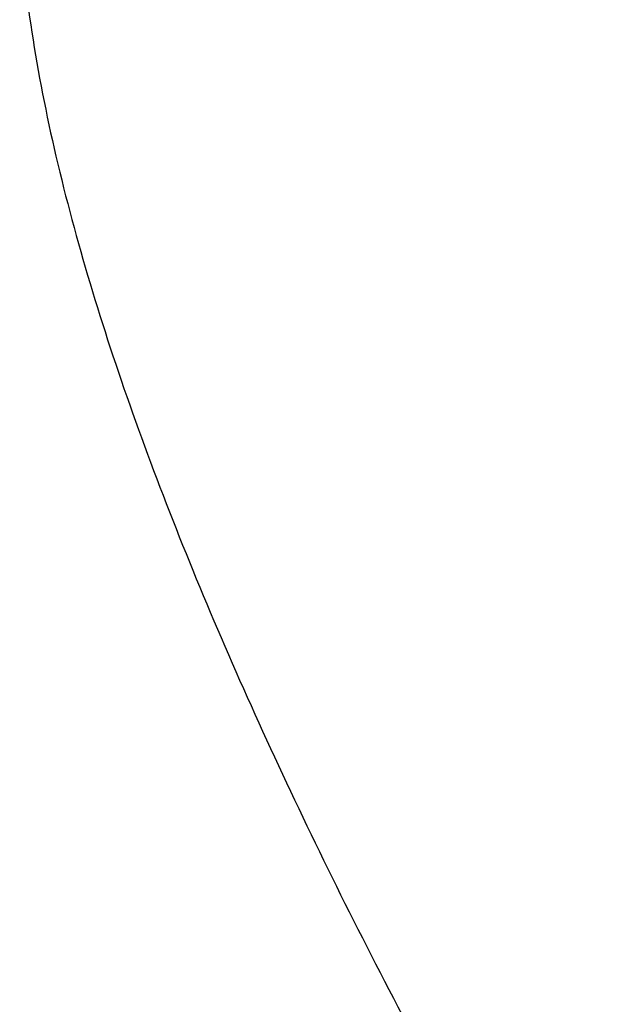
# Model space of a CAD drawing. Header units: millimetres. Extents: x 22 to 336, y 77 to 175.
# Tile 53 of 57: x 271.96 to 274.95, y 111.77 to 116.66. Entities that reach past the tile are written whole.
import ezdxf

# ---------------------------------------------------------------- set-up
doc = ezdxf.new("R2010")
doc.units = ezdxf.units.MM
doc.header["$LTSCALE"] = 0.15
doc.layers.add('OUT', color=3, linetype='CONTINUOUS')

msp = doc.modelspace()

# ---------------------------------------------------------------- linework, layer by layer
at = {"layer": 'OUT', "color": 0}
msp.add_open_spline([(271.9595, 117.1521), (271.9712, 116.9598), (271.9937, 116.7627), (272.0577, 116.3591), (272.0995, 116.152), (272.2486, 115.5263), (272.3797, 115.1006), (272.6906, 114.232), (272.8706, 113.789), (273.2724, 112.8858), (273.4936, 112.427), (273.9634, 111.5129), (274.213, 111.055), (274.7425, 110.1395), (275.0218, 109.6816), (275.4732, 109.001), (275.6291, 108.7752), (275.9578, 108.3293), (276.1303, 108.109), (276.5014, 107.6899), (276.6999, 107.4886), (277.0388, 107.2405), (277.1611, 107.1658), (277.4248, 107.0578), (277.5679, 107.026), (277.8514, 107.0288), (277.9938, 107.0634), (278.2546, 107.1745), (278.3771, 107.2508), (278.7159, 107.503), (278.9119, 107.7036), (279.2823, 108.1243), (279.4526, 108.3428), (279.7786, 108.7861), (279.9339, 109.0112), (280.3845, 109.6916), (280.665, 110.1517), (281.1987, 111.0757), (281.4506, 111.5389), (282.1521, 112.9069), (282.5543, 113.7981), (283.0215, 115.1038), (283.1543, 115.5364), (283.3514, 116.3667), (283.4171, 116.7669), (283.4406, 117.1521)], degree=3, knots=[0, 0, 0, 0, 0.03125, 0.03125, 0.0625, 0.0625, 0.125, 0.125, 0.1875, 0.1875, 0.25, 0.25, 0.3125, 0.3125, 0.375, 0.375, 0.40625, 0.40625, 0.4375, 0.4375, 0.46875, 0.46875, 0.484375, 0.484375, 0.5, 0.5, 0.515625, 0.515625, 0.53125, 0.53125, 0.5625, 0.5625, 0.59375, 0.59375, 0.625, 0.625, 0.6875, 0.6875, 0.75, 0.75, 0.875, 0.875, 0.9375, 0.9375, 1, 1, 1, 1], dxfattribs=at)

doc.saveas('drawing.dxf')
